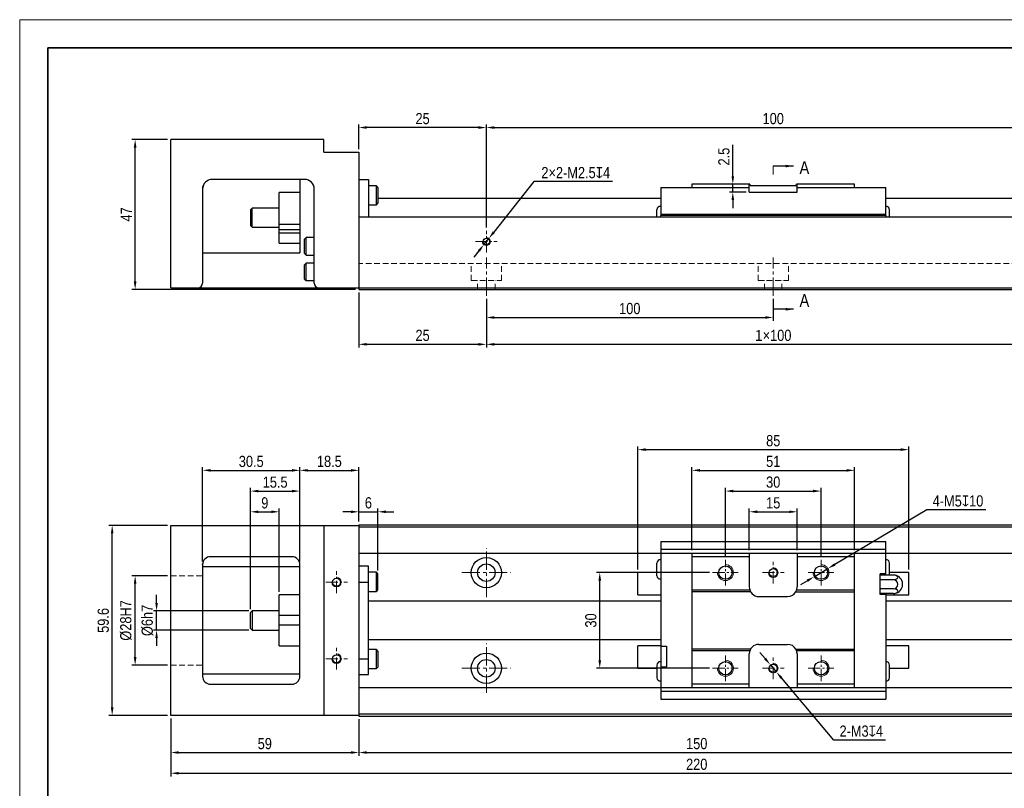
# Model space of a CAD drawing. Header units: millimetres. Extents: x 100 to 3612, y -424 to 856.
# Tile 5 of 45: x 100 to 409, y 161 to 402. Entities that reach past the tile are written whole.
import ezdxf

# ---------------------------------------------------------------- set-up
doc = ezdxf.new("R2010")
doc.units = ezdxf.units.MM
doc.linetypes.add('CENTER2', pattern=[28.575, 19.05, -3.175, 3.175, -3.175])
doc.linetypes.add('DASHED', pattern=[19.05, 12.7, -6.35])
doc.layers.get('Defpoints').update_dxf_attribs({"lineweight": 13})
for name, color, linetype, lineweight in [('小粗', 7, 'Continuous', 25), ('标注', 3, 'Continuous', 13), ('点划线', 1, 'CENTER2', 13), ('粗线', 7, 'Continuous', 35), ('细线', 7, 'Continuous', 13), ('虚线', 253, 'DASHED', 13)]:
    doc.layers.add(name, color=color, linetype=linetype, lineweight=lineweight)
doc.styles.add('3.5', font='ARIALN.TTF', dxfattribs={"height": 3.5})
doc.styles.add('7', font='ARIALN.TTF', dxfattribs={"height": 7})
doc.dimstyles.new('A4—对齐', dxfattribs={"dimtxt": 3.5, "dimasz": 2.5, "dimexe": 1, "dimexo": 1, "dimgap": 1, "dimtad": 1, "dimdec": 1, "dimzin": 9, "dimdsep": 46, "dimtxsty": '3.5', "dimcen": 2.5, "dimadec": 0, "dimazin": 0, "dimtm": 1e-09, "dimtfac": 1, "dimtdec": 1, "dimtmove": 0, "dimatfit": 3, "dimfxl": 0, "dimtolj": 1, "dimarcsym": 0})
doc.dimstyles.new('A4—水平', dxfattribs={"dimtxt": 3.5, "dimasz": 2.5, "dimexe": 2, "dimexo": 1, "dimgap": 1, "dimtad": 1, "dimtih": 1, "dimtoh": 1, "dimdec": 1, "dimzin": 12, "dimdsep": 46, "dimtxsty": '3.5', "dimcen": 2.5, "dimadec": 0, "dimazin": 0, "dimtm": 1e-09, "dimtfac": 1, "dimtdec": 1, "dimtmove": 0, "dimatfit": 3, "dimfxl": 0, "dimtolj": 1, "dimarcsym": 0})

# ---------------------------------------------------------------- blocks, each defined once
blk = doc.blocks.new('A4图框')
at = {"layer": '粗线'}
blk.add_lwpolyline([(5, 205), (292, 205), (292, 5), (5, 5)], close=True, dxfattribs=at)
at = {"layer": '细线'}
blk.add_lwpolyline([(0, 210), (297, 210), (297, 0), (0, 0)], close=True, dxfattribs=at)
blk = doc.blocks.new('*D5')
at = {"layer": 'Defpoints', "color": 0, "transparency": 16777216}
for p in [(136.22, 364.58), (147.39, 364.58), (206.39, 317.58)]:
    blk.add_point(p, dxfattribs=at)
at = {"layer": '标注', "color": 0, "lineweight": -2, "transparency": 16777216}
for p, q in [((146.39, 364.58), (135.22, 364.58)), ((136.22, 320.08), (136.22, 362.08)), ((205.39, 317.58), (135.22, 317.58))]:
    blk.add_line(p, q, dxfattribs=at)
at = {"layer": '标注', "color": 0, "transparency": 16777216}
for points in [[(135.8, 362.08), (136.63, 362.08), (136.22, 364.58)], [(135.8, 320.08), (136.63, 320.08), (136.22, 317.58)]]:
    blk.add_solid(points, dxfattribs=at)
at = {"layer": '标注', "color": 0, "transparency": 16777216, "insert": (133.47, 341.08), "char_height": 3.5, "attachment_point": 5, "rotation": 90, "style": '3.5'}
blk.add_mtext('\\A1;47', dxfattribs=at)
blk = doc.blocks.new('*D6')
at = {"layer": 'Defpoints', "color": 0, "transparency": 16777216}
for p in [(206.39, 368.34), (206.39, 360.58), (246.39, 335.99)]:
    blk.add_point(p, dxfattribs=at)
at = {"layer": '标注', "color": 0, "lineweight": -2, "transparency": 16777216}
for p, q in [((206.39, 361.58), (206.39, 369.34)), ((243.89, 368.34), (208.89, 368.34)), ((246.39, 336.99), (246.39, 369.34))]:
    blk.add_line(p, q, dxfattribs=at)
at = {"layer": '标注', "color": 0, "transparency": 16777216}
for points in [[(208.89, 368.76), (208.89, 367.93), (206.39, 368.34)], [(243.89, 368.76), (243.89, 367.93), (246.39, 368.34)]]:
    blk.add_solid(points, dxfattribs=at)
at = {"layer": '标注', "color": 0, "transparency": 16777216, "insert": (226.39, 371.13), "char_height": 3.5, "width": 11.7879, "attachment_point": 5, "style": '3.5'}
blk.add_mtext('\\A1;25', dxfattribs=at)
blk = doc.blocks.new('*D7')
at = {"layer": 'Defpoints', "color": 0, "transparency": 16777216}
for p in [(426.39, 368.34), (246.39, 335.99), (426.39, 335.99)]:
    blk.add_point(p, dxfattribs=at)
at = {"layer": '标注', "color": 0, "lineweight": -2, "transparency": 16777216}
for p, q in [((246.39, 336.99), (246.39, 369.34)), ((248.89, 368.34), (423.89, 368.34)), ((426.39, 336.99), (426.39, 369.34))]:
    blk.add_line(p, q, dxfattribs=at)
at = {"layer": '标注', "color": 0, "transparency": 16777216}
for points in [[(248.89, 368.76), (248.89, 367.93), (246.39, 368.34)], [(423.89, 368.76), (423.89, 367.93), (426.39, 368.34)]]:
    blk.add_solid(points, dxfattribs=at)
at = {"layer": '标注', "color": 0, "transparency": 16777216, "insert": (336.39, 371.13), "char_height": 3.5, "width": 18.6714, "attachment_point": 5, "style": '3.5'}
blk.add_mtext('\\A1;100', dxfattribs=at)
blk = doc.blocks.new('*D8')
at = {"layer": 'Defpoints', "color": 0, "transparency": 16777216}
for p in [(206.39, 317.58), (246.39, 315.58), (246.39, 300.35)]:
    blk.add_point(p, dxfattribs=at)
at = {"layer": '标注', "color": 0, "lineweight": -2, "transparency": 16777216}
for p, q in [((206.39, 316.58), (206.39, 299.35)), ((246.39, 314.58), (246.39, 299.35)), ((208.89, 300.35), (243.89, 300.35))]:
    blk.add_line(p, q, dxfattribs=at)
at = {"layer": '标注', "color": 0, "transparency": 16777216}
for points in [[(208.89, 300.76), (208.89, 299.93), (206.39, 300.35)], [(243.89, 300.76), (243.89, 299.93), (246.39, 300.35)]]:
    blk.add_solid(points, dxfattribs=at)
at = {"layer": '标注', "color": 0, "transparency": 16777216, "insert": (226.39, 303.14), "char_height": 3.5, "width": 10.0032, "attachment_point": 5, "style": '3.5'}
blk.add_mtext('\\A1;25', dxfattribs=at)
blk = doc.blocks.new('*D9')
at = {"layer": 'Defpoints', "color": 0, "transparency": 16777216}
for p in [(246.39, 315.58), (336.39, 315.58), (336.39, 308.76)]:
    blk.add_point(p, dxfattribs=at)
at = {"layer": '标注', "color": 0, "lineweight": -2, "transparency": 16777216}
for p, q in [((246.39, 314.58), (246.39, 307.76)), ((336.39, 314.58), (336.39, 307.76)), ((248.89, 308.76), (333.89, 308.76))]:
    blk.add_line(p, q, dxfattribs=at)
at = {"layer": '标注', "color": 0, "transparency": 16777216}
for points in [[(248.89, 309.18), (248.89, 308.35), (246.39, 308.76)], [(333.89, 309.18), (333.89, 308.35), (336.39, 308.76)]]:
    blk.add_solid(points, dxfattribs=at)
at = {"layer": '标注', "color": 0, "transparency": 16777216, "insert": (291.39, 311.55), "char_height": 3.5, "width": 11.0802, "attachment_point": 5, "style": '3.5'}
blk.add_mtext('\\A1;100', dxfattribs=at)
blk = doc.blocks.new('*D10')
at = {"layer": 'Defpoints', "color": 0, "transparency": 16777216}
for p in [(246.39, 315.58), (426.39, 315.58), (426.39, 300.35)]:
    blk.add_point(p, dxfattribs=at)
at = {"layer": '标注', "color": 0, "lineweight": -2, "transparency": 16777216}
for p, q in [((246.39, 314.58), (246.39, 299.35)), ((426.39, 314.58), (426.39, 299.35)), ((248.89, 300.35), (423.89, 300.35))]:
    blk.add_line(p, q, dxfattribs=at)
at = {"layer": '标注', "color": 0, "transparency": 16777216}
for points in [[(248.89, 300.76), (248.89, 299.93), (246.39, 300.35)], [(423.89, 300.76), (423.89, 299.93), (426.39, 300.35)]]:
    blk.add_solid(points, dxfattribs=at)
at = {"layer": '标注', "color": 0, "transparency": 16777216, "insert": (336.39, 303.14), "char_height": 3.5, "width": 20.1435, "attachment_point": 5, "style": '3.5'}
blk.add_mtext('\\A1;{\\fSimSun|b0|i0|c134|p34;1}×100', dxfattribs=at)
blk = doc.blocks.new('*D21')
at = {"layer": 'Defpoints', "color": 0, "transparency": 16777216}
for p in [(245.62, 331.61), (247.17, 333.56)]:
    blk.add_point(p, dxfattribs=at)
at = {"layer": '标注', "color": 0, "lineweight": -2, "transparency": 16777216}
for p, q in [((261.31, 351.39), (248.72, 335.52)), ((286, 351.39), (261.31, 351.39)), ((245.62, 331.61), (247.17, 333.56)), ((244.06, 329.65), (242.51, 327.69))]:
    blk.add_line(p, q, dxfattribs=at)
at = {"layer": '标注', "color": 0, "transparency": 16777216}
for points in [[(248.4, 335.78), (249.05, 335.26), (247.17, 333.56)], [(243.74, 329.91), (244.39, 329.39), (245.62, 331.61)]]:
    blk.add_solid(points, dxfattribs=at)
at = {"layer": '标注', "color": 0, "transparency": 16777216, "insert": (274.44, 354.18), "char_height": 3.5, "attachment_point": 5, "style": '3.5'}
blk.add_mtext('\\A1;2×2-M2.5{\\Fgdt|c134;x}4', dxfattribs=at)
blk = doc.blocks.new('*D22')
at = {"layer": 'Defpoints', "color": 0, "transparency": 16777216}
for p in [(212.39, 247.81), (206.39, 243.73), (212.39, 228.35)]:
    blk.add_point(p, dxfattribs=at)
at = {"layer": '标注', "color": 0, "lineweight": -2, "transparency": 16777216}
for p, q in [((203.89, 247.81), (201.39, 247.81)), ((206.39, 244.73), (206.39, 248.81)), ((206.39, 247.81), (212.39, 247.81)), ((212.39, 229.35), (212.39, 248.81)), ((214.89, 247.81), (217.39, 247.81))]:
    blk.add_line(p, q, dxfattribs=at)
at = {"layer": '标注', "color": 0, "transparency": 16777216}
for points in [[(203.89, 248.23), (203.89, 247.4), (206.39, 247.81)], [(214.89, 248.23), (214.89, 247.4), (212.39, 247.81)]]:
    blk.add_solid(points, dxfattribs=at)
at = {"layer": '标注', "color": 0, "transparency": 16777216, "insert": (209.39, 250.6), "char_height": 3.5, "attachment_point": 5, "style": '3.5'}
blk.add_mtext('\\A1;6', dxfattribs=at)
blk = doc.blocks.new('*D23')
at = {"layer": 'Defpoints', "color": 0, "transparency": 16777216}
for p in [(142.94, 216.73), (172.89, 216.73), (172.89, 210.73)]:
    blk.add_point(p, dxfattribs=at)
at = {"layer": '标注', "color": 0, "lineweight": -2, "transparency": 16777216}
for p, q in [((142.94, 219.23), (142.94, 221.73)), ((171.89, 216.73), (141.94, 216.73)), ((142.94, 210.73), (142.94, 216.73)), ((171.89, 210.73), (141.94, 210.73)), ((142.94, 208.23), (142.94, 205.73))]:
    blk.add_line(p, q, dxfattribs=at)
at = {"layer": '标注', "color": 0, "transparency": 16777216}
for points in [[(142.53, 219.23), (143.36, 219.23), (142.94, 216.73)], [(142.53, 208.23), (143.36, 208.23), (142.94, 210.73)]]:
    blk.add_solid(points, dxfattribs=at)
at = {"layer": '标注', "color": 0, "transparency": 16777216, "insert": (140.06, 213.73), "char_height": 3.5, "attachment_point": 5, "rotation": 90, "style": '3.5'}
blk.add_mtext('\\A1;%%C6h7', dxfattribs=at)
blk = doc.blocks.new('*D24')
at = {"layer": 'Defpoints', "color": 0, "transparency": 16777216}
for p in [(136.22, 227.73), (147.39, 227.73), (147.39, 199.73)]:
    blk.add_point(p, dxfattribs=at)
at = {"layer": '标注', "color": 0, "lineweight": -2, "transparency": 16777216}
for p, q in [((146.39, 227.73), (135.22, 227.73)), ((136.22, 202.23), (136.22, 225.23)), ((146.39, 199.73), (135.22, 199.73))]:
    blk.add_line(p, q, dxfattribs=at)
at = {"layer": '标注', "color": 0, "transparency": 16777216}
for points in [[(135.8, 225.23), (136.64, 225.23), (136.22, 227.73)], [(135.8, 202.23), (136.64, 202.23), (136.22, 199.73)]]:
    blk.add_solid(points, dxfattribs=at)
at = {"layer": '标注', "color": 0, "transparency": 16777216, "insert": (133.34, 213.73), "char_height": 3.5, "attachment_point": 5, "rotation": 90, "style": '3.5'}
blk.add_mtext('\\A1;%%C28H7', dxfattribs=at)
blk = doc.blocks.new('*D25')
at = {"layer": 'Defpoints', "color": 0, "transparency": 16777216}
for p in [(129.01, 243.53), (147.39, 243.53), (147.39, 183.93)]:
    blk.add_point(p, dxfattribs=at)
at = {"layer": '标注', "color": 0, "lineweight": -2, "transparency": 16777216}
for p, q in [((146.39, 243.53), (128.01, 243.53)), ((129.01, 186.43), (129.01, 241.03)), ((146.39, 183.93), (128.01, 183.93))]:
    blk.add_line(p, q, dxfattribs=at)
at = {"layer": '标注', "color": 0, "transparency": 16777216}
for points in [[(128.6, 241.03), (129.43, 241.03), (129.01, 243.53)], [(128.6, 186.43), (129.43, 186.43), (129.01, 183.93)]]:
    blk.add_solid(points, dxfattribs=at)
at = {"layer": '标注', "color": 0, "transparency": 16777216, "insert": (126.23, 213.73), "char_height": 3.5, "attachment_point": 5, "rotation": 90, "style": '3.5'}
blk.add_mtext('\\A1;59.6', dxfattribs=at)
blk = doc.blocks.new('*D26')
at = {"layer": 'Defpoints', "color": 0, "transparency": 16777216}
for p in [(147.39, 183.93), (206.39, 183.73), (206.39, 172.3)]:
    blk.add_point(p, dxfattribs=at)
at = {"layer": '标注', "color": 0, "lineweight": -2, "transparency": 16777216}
for p, q in [((147.39, 182.93), (147.39, 171.3)), ((206.39, 182.73), (206.39, 171.3)), ((149.89, 172.3), (203.89, 172.3))]:
    blk.add_line(p, q, dxfattribs=at)
at = {"layer": '标注', "color": 0, "transparency": 16777216}
for points in [[(149.89, 172.71), (149.89, 171.88), (147.39, 172.3)], [(203.89, 172.71), (203.89, 171.88), (206.39, 172.3)]]:
    blk.add_solid(points, dxfattribs=at)
at = {"layer": '标注', "color": 0, "transparency": 16777216, "insert": (176.89, 175.08), "char_height": 3.5, "attachment_point": 5, "style": '3.5'}
blk.add_mtext('\\A1;59', dxfattribs=at)
blk = doc.blocks.new('*D27')
at = {"layer": 'Defpoints', "color": 0, "transparency": 16777216}
for p in [(147.39, 183.93), (477.39, 184.43), (477.39, 165.8)]:
    blk.add_point(p, dxfattribs=at)
at = {"layer": '标注', "color": 0, "lineweight": -2, "transparency": 16777216}
for p, q in [((147.39, 182.93), (147.39, 164.8)), ((477.39, 183.43), (477.39, 164.8)), ((149.89, 165.8), (474.89, 165.8))]:
    blk.add_line(p, q, dxfattribs=at)
at = {"layer": '标注', "color": 0, "transparency": 16777216}
for points in [[(149.89, 166.21), (149.89, 165.38), (147.39, 165.8)], [(474.89, 166.21), (474.89, 165.38), (477.39, 165.8)]]:
    blk.add_solid(points, dxfattribs=at)
at = {"layer": '标注', "color": 0, "transparency": 16777216, "insert": (312.39, 168.58), "char_height": 3.5, "width": 25.9299, "attachment_point": 5, "style": '3.5'}
blk.add_mtext('\\A1;220', dxfattribs=at)
blk = doc.blocks.new('*D28')
at = {"layer": 'Defpoints', "color": 0, "transparency": 16777216}
for p in [(206.39, 183.73), (466.39, 183.73), (466.39, 172.3)]:
    blk.add_point(p, dxfattribs=at)
at = {"layer": '标注', "color": 0, "lineweight": -2, "transparency": 16777216}
for p, q in [((206.39, 182.73), (206.39, 171.3)), ((466.39, 182.73), (466.39, 171.3)), ((208.89, 172.3), (463.89, 172.3))]:
    blk.add_line(p, q, dxfattribs=at)
at = {"layer": '标注', "color": 0, "transparency": 16777216}
for points in [[(208.89, 172.71), (208.89, 171.88), (206.39, 172.3)], [(463.89, 172.71), (463.89, 171.88), (466.39, 172.3)]]:
    blk.add_solid(points, dxfattribs=at)
at = {"layer": '标注', "color": 0, "transparency": 16777216, "insert": (312.39, 175.08), "char_height": 3.5, "width": 18.7578, "attachment_point": 5, "style": '3.5'}
blk.add_mtext('\\A1;150', dxfattribs=at)
blk = doc.blocks.new('*D29')
at = {"layer": 'Defpoints', "color": 0, "transparency": 16777216}
for p in [(181.39, 247.81), (181.39, 221.73), (172.39, 216.23)]:
    blk.add_point(p, dxfattribs=at)
at = {"layer": '标注', "color": 0, "lineweight": -2, "transparency": 16777216}
for p, q in [((172.39, 217.23), (172.39, 248.81)), ((174.89, 247.81), (178.89, 247.81)), ((181.39, 222.73), (181.39, 248.81))]:
    blk.add_line(p, q, dxfattribs=at)
at = {"layer": '标注', "color": 0, "transparency": 16777216}
for points in [[(174.89, 248.23), (174.89, 247.4), (172.39, 247.81)], [(178.89, 248.23), (178.89, 247.4), (181.39, 247.81)]]:
    blk.add_solid(points, dxfattribs=at)
at = {"layer": '标注', "color": 0, "transparency": 16777216, "insert": (176.89, 250.6), "char_height": 3.5, "attachment_point": 5, "style": '3.5'}
blk.add_mtext('\\A1;9', dxfattribs=at)
blk = doc.blocks.new('*D30')
at = {"layer": 'Defpoints', "color": 0, "transparency": 16777216}
for p in [(187.89, 254.31), (187.89, 231.23), (172.39, 216.23)]:
    blk.add_point(p, dxfattribs=at)
at = {"layer": '标注', "color": 0, "lineweight": -2, "transparency": 16777216}
for p, q in [((172.39, 217.23), (172.39, 255.31)), ((174.89, 254.31), (185.39, 254.31)), ((187.89, 232.23), (187.89, 255.31))]:
    blk.add_line(p, q, dxfattribs=at)
at = {"layer": '标注', "color": 0, "transparency": 16777216}
for points in [[(174.89, 254.73), (174.89, 253.9), (172.39, 254.31)], [(185.39, 254.73), (185.39, 253.9), (187.89, 254.31)]]:
    blk.add_solid(points, dxfattribs=at)
at = {"layer": '标注', "color": 0, "transparency": 16777216, "insert": (180.14, 257.1), "char_height": 3.5, "attachment_point": 5, "style": '3.5'}
blk.add_mtext('\\A1;15.5', dxfattribs=at)
blk = doc.blocks.new('*D31')
at = {"layer": 'Defpoints', "color": 0, "transparency": 16777216}
for p in [(187.89, 260.81), (157.39, 231.23), (187.89, 231.23)]:
    blk.add_point(p, dxfattribs=at)
at = {"layer": '标注', "color": 0, "lineweight": -2, "transparency": 16777216}
for p, q in [((157.39, 232.23), (157.39, 261.81)), ((159.89, 260.81), (185.39, 260.81)), ((187.89, 232.23), (187.89, 261.81))]:
    blk.add_line(p, q, dxfattribs=at)
at = {"layer": '标注', "color": 0, "transparency": 16777216}
for points in [[(159.89, 261.23), (159.89, 260.4), (157.39, 260.81)], [(185.39, 261.23), (185.39, 260.4), (187.89, 260.81)]]:
    blk.add_solid(points, dxfattribs=at)
at = {"layer": '标注', "color": 0, "transparency": 16777216, "insert": (172.64, 263.6), "char_height": 3.5, "attachment_point": 5, "style": '3.5'}
blk.add_mtext('\\A1;30.5', dxfattribs=at)
blk = doc.blocks.new('*D32')
at = {"layer": 'Defpoints', "color": 0, "transparency": 16777216}
for p in [(206.39, 260.81), (206.39, 243.73), (187.89, 231.23)]:
    blk.add_point(p, dxfattribs=at)
at = {"layer": '标注', "color": 0, "lineweight": -2, "transparency": 16777216}
for p, q in [((187.89, 232.23), (187.89, 261.81)), ((190.39, 260.81), (203.89, 260.81)), ((206.39, 244.73), (206.39, 261.81))]:
    blk.add_line(p, q, dxfattribs=at)
at = {"layer": '标注', "color": 0, "transparency": 16777216}
for points in [[(190.39, 261.23), (190.39, 260.4), (187.89, 260.81)], [(203.89, 261.23), (203.89, 260.4), (206.39, 260.81)]]:
    blk.add_solid(points, dxfattribs=at)
at = {"layer": '标注', "color": 0, "transparency": 16777216, "insert": (197.14, 263.6), "char_height": 3.5, "attachment_point": 5, "style": '3.5'}
blk.add_mtext('\\A1;18.5', dxfattribs=at)
blk = doc.blocks.new('*D33')
at = {"layer": 'Defpoints', "color": 0, "transparency": 16777216}
for p in [(351.39, 254.31), (321.39, 232.78), (351.39, 232.78)]:
    blk.add_point(p, dxfattribs=at)
at = {"layer": '标注', "color": 0, "lineweight": -2, "transparency": 16777216}
for p, q in [((321.39, 233.78), (321.39, 255.31)), ((323.89, 254.31), (348.89, 254.31)), ((351.39, 233.78), (351.39, 255.31))]:
    blk.add_line(p, q, dxfattribs=at)
at = {"layer": '标注', "color": 0, "transparency": 16777216}
for points in [[(323.89, 254.73), (323.89, 253.9), (321.39, 254.31)], [(348.89, 254.73), (348.89, 253.9), (351.39, 254.31)]]:
    blk.add_solid(points, dxfattribs=at)
at = {"layer": '标注', "color": 0, "transparency": 16777216, "insert": (336.39, 257.1), "char_height": 3.5, "attachment_point": 5, "style": '3.5'}
blk.add_mtext('\\A1;30', dxfattribs=at)
blk = doc.blocks.new('*D34')
at = {"layer": 'Defpoints', "color": 0, "transparency": 16777216}
for p in [(378.89, 267.31), (293.89, 228.73), (378.89, 228.73)]:
    blk.add_point(p, dxfattribs=at)
at = {"layer": '标注', "color": 0, "lineweight": -2, "transparency": 16777216}
for p, q in [((293.89, 229.73), (293.89, 268.31)), ((296.39, 267.31), (376.39, 267.31)), ((378.89, 229.73), (378.89, 268.31))]:
    blk.add_line(p, q, dxfattribs=at)
at = {"layer": '标注', "color": 0, "transparency": 16777216}
for points in [[(296.39, 267.73), (296.39, 266.9), (293.89, 267.31)], [(376.39, 267.73), (376.39, 266.9), (378.89, 267.31)]]:
    blk.add_solid(points, dxfattribs=at)
at = {"layer": '标注', "color": 0, "transparency": 16777216, "insert": (336.39, 270.1), "char_height": 3.5, "attachment_point": 5, "style": '3.5'}
blk.add_mtext('\\A1;85', dxfattribs=at)
blk = doc.blocks.new('*D35')
at = {"layer": 'Defpoints', "color": 0, "transparency": 16777216}
for p in [(323.71, 350.58), (328.89, 350.58), (328.89, 348.08)]:
    blk.add_point(p, dxfattribs=at)
at = {"layer": '标注', "color": 0, "lineweight": -2, "transparency": 16777216}
for p, q in [((323.71, 353.08), (323.71, 362.88)), ((327.89, 350.58), (322.71, 350.58)), ((323.71, 348.08), (323.71, 350.58)), ((327.89, 348.08), (322.71, 348.08)), ((323.71, 345.58), (323.71, 343.08))]:
    blk.add_line(p, q, dxfattribs=at)
at = {"layer": '标注', "color": 0, "transparency": 16777216}
for points in [[(323.29, 353.08), (324.12, 353.08), (323.71, 350.58)], [(323.29, 345.58), (324.12, 345.58), (323.71, 348.08)]]:
    blk.add_solid(points, dxfattribs=at)
at = {"layer": '标注', "color": 0, "transparency": 16777216, "insert": (320.92, 359.23), "char_height": 3.5, "attachment_point": 5, "rotation": 90, "style": '3.5'}
blk.add_mtext('\\A1;2.5', dxfattribs=at)
blk = doc.blocks.new('*D36')
at = {"layer": 'Defpoints', "color": 0, "transparency": 16777216}
for p in [(281.97, 228.73), (317.35, 228.73), (317.35, 198.73)]:
    blk.add_point(p, dxfattribs=at)
at = {"layer": '标注', "color": 0, "lineweight": -2, "transparency": 16777216}
for p, q in [((316.35, 228.73), (280.97, 228.73)), ((281.97, 201.23), (281.97, 226.23)), ((316.35, 198.73), (280.97, 198.73))]:
    blk.add_line(p, q, dxfattribs=at)
at = {"layer": '标注', "color": 0, "transparency": 16777216}
for points in [[(281.55, 226.23), (282.39, 226.23), (281.97, 228.73)], [(281.55, 201.23), (282.39, 201.23), (281.97, 198.73)]]:
    blk.add_solid(points, dxfattribs=at)
at = {"layer": '标注', "color": 0, "transparency": 16777216, "insert": (279.18, 213.73), "char_height": 3.5, "attachment_point": 5, "rotation": 90, "style": '3.5'}
blk.add_mtext('\\A1;30', dxfattribs=at)
blk = doc.blocks.new('*D37')
at = {"layer": 'Defpoints', "color": 0, "transparency": 16777216}
for p in [(343.89, 247.81), (328.89, 234.73), (343.89, 234.73)]:
    blk.add_point(p, dxfattribs=at)
at = {"layer": '标注', "color": 0, "lineweight": -2, "transparency": 16777216}
for p, q in [((328.89, 235.73), (328.89, 248.81)), ((331.39, 247.81), (341.39, 247.81)), ((343.89, 235.73), (343.89, 248.81))]:
    blk.add_line(p, q, dxfattribs=at)
at = {"layer": '标注', "color": 0, "transparency": 16777216}
for points in [[(331.39, 248.23), (331.39, 247.4), (328.89, 247.81)], [(341.39, 248.23), (341.39, 247.4), (343.89, 247.81)]]:
    blk.add_solid(points, dxfattribs=at)
at = {"layer": '标注', "color": 0, "transparency": 16777216, "insert": (336.39, 250.6), "char_height": 3.5, "attachment_point": 5, "style": '3.5'}
blk.add_mtext('\\A1;15', dxfattribs=at)
blk = doc.blocks.new('*D38')
at = {"layer": 'Defpoints', "color": 0, "transparency": 16777216}
for p in [(361.89, 260.81), (310.89, 234.73), (361.89, 234.73)]:
    blk.add_point(p, dxfattribs=at)
at = {"layer": '标注', "color": 0, "lineweight": -2, "transparency": 16777216}
for p, q in [((310.89, 235.73), (310.89, 261.81)), ((313.39, 260.81), (359.39, 260.81)), ((361.89, 235.73), (361.89, 261.81))]:
    blk.add_line(p, q, dxfattribs=at)
at = {"layer": '标注', "color": 0, "transparency": 16777216}
for points in [[(313.39, 261.23), (313.39, 260.4), (310.89, 260.81)], [(359.39, 261.23), (359.39, 260.4), (361.89, 260.81)]]:
    blk.add_solid(points, dxfattribs=at)
at = {"layer": '标注', "color": 0, "transparency": 16777216, "insert": (336.39, 263.6), "char_height": 3.5, "attachment_point": 5, "style": '3.5'}
blk.add_mtext('\\A1;51', dxfattribs=at)
blk = doc.blocks.new('*D39')
at = {"layer": 'Defpoints', "color": 0, "transparency": 16777216}
for p in [(353.55, 230.01), (349.24, 227.46)]:
    blk.add_point(p, dxfattribs=at)
at = {"layer": '标注', "color": 0, "lineweight": -2, "transparency": 16777216}
for p, q in [((384.6, 248.42), (355.7, 231.28)), ((403.12, 248.42), (384.6, 248.42)), ((349.24, 227.46), (353.55, 230.01)), ((347.09, 226.19), (344.94, 224.91))]:
    blk.add_line(p, q, dxfattribs=at)
at = {"layer": '标注', "color": 0, "transparency": 16777216}
for points in [[(355.48, 231.64), (355.91, 230.93), (353.55, 230.01)], [(346.88, 226.54), (347.31, 225.83), (349.24, 227.46)]]:
    blk.add_solid(points, dxfattribs=at)
at = {"layer": '标注', "color": 0, "transparency": 16777216, "insert": (394.36, 251.2), "char_height": 3.5, "attachment_point": 5, "style": '3.5'}
blk.add_mtext('\\A1;4-M5{\\Fgdt|c134;x}10', dxfattribs=at)
blk = doc.blocks.new('*D40')
at = {"layer": 'Defpoints', "color": 0, "transparency": 16777216}
for p in [(335.43, 199.88), (337.36, 197.59)]:
    blk.add_point(p, dxfattribs=at)
at = {"layer": '标注', "color": 0, "lineweight": -2, "transparency": 16777216}
for p, q in [((333.82, 201.79), (332.21, 203.71)), ((335.43, 199.88), (337.36, 197.59)), ((355.38, 176.21), (338.97, 195.68)), ((371.63, 176.21), (355.38, 176.21))]:
    blk.add_line(p, q, dxfattribs=at)
at = {"layer": '标注', "color": 0, "transparency": 16777216}
for points in [[(334.14, 202.06), (333.5, 201.52), (335.43, 199.88)], [(339.29, 195.94), (338.65, 195.41), (337.36, 197.59)]]:
    blk.add_solid(points, dxfattribs=at)
at = {"layer": '标注', "color": 0, "transparency": 16777216, "insert": (364.02, 178.99), "char_height": 3.5, "attachment_point": 5, "style": '3.5'}
blk.add_mtext('\\A1;2-M3{\\Fgdt|c134;x}4', dxfattribs=at)

msp = doc.modelspace()

# ---------------------------------------------------------------- linework, layer by layer
at = {"layer": '小粗'}
for p, q in [((195.39, 364.58), (147.39, 364.58)), ((147.39, 318.08), (147.39, 364.58)), ((195.39, 360.58), (195.39, 364.58)), ((195.39, 360.58), (206.39, 360.58)), ((206.39, 360.58), (206.39, 317.58)), ((157.39, 349.08), (157.39, 319.58)), ((189.39, 352.08), (160.39, 352.08)), ((187.89, 352.08), (187.89, 329.08)), ((192.39, 319.58), (192.39, 349.08)), ((206.39, 352.08), (209.39, 352.08)), ((209.39, 352.08), (209.39, 340.38)), ((211.89, 350.08), (209.39, 350.08)), ((212.39, 349.58), (211.89, 350.08)), ((211.89, 344.08), (211.89, 350.08)), ((212.39, 349.58), (212.39, 344.58)), ((301.09, 349.58), (328.89, 349.58)), ((301.09, 349.58), (301.09, 340.78)), ((329.07, 350.58), (310.89, 350.58)), ((310.89, 350.58), (310.89, 349.58)), ((328.89, 348.08), (328.89, 350.58)), ((343.49, 350.08), (329.3, 350.08)), ((361.89, 350.58), (343.72, 350.58)), ((343.89, 348.08), (343.89, 350.58)), ((343.89, 349.58), (371.69, 349.58)), ((361.89, 349.58), (361.89, 350.58)), ((371.69, 340.78), (371.69, 349.58)), ((187.89, 347.94), (181.39, 347.94)), ((181.39, 337.88), (181.39, 347.94)), ((301.1, 346.08), (212.4, 346.08)), ((328.89, 348.08), (343.89, 348.08)), ((466.39, 346.08), (371.69, 346.08)), ((172.89, 343.08), (172.39, 342.58)), ((181.39, 343.08), (172.89, 343.08)), ((172.89, 337.08), (172.89, 343.08)), ((209.39, 344.08), (211.89, 344.08)), ((211.89, 344.08), (212.39, 344.58)), ((172.39, 342.58), (172.39, 337.58)), ((206.39, 340.38), (466.39, 340.38)), ((299.89, 340.38), (299.89, 342.58)), ((371.69, 341.07), (301.09, 341.07)), ((301.09, 340.38), (301.09, 340.78)), ((371.69, 340.78), (301.09, 340.78)), ((371.69, 340.78), (371.69, 340.38)), ((372.89, 340.38), (372.89, 342.58)), ((172.39, 337.58), (172.89, 337.08)), ((172.89, 337.08), (181.39, 337.08)), ((181.39, 332.08), (181.39, 337.88)), ((187.89, 337.88), (181.39, 337.88)), ((181.39, 336.41), (187.89, 336.41)), ((187.89, 335.2), (181.39, 335.2)), ((189.89, 333.83), (189.39, 333.33)), ((192.39, 333.83), (189.89, 333.83)), ((189.89, 328.33), (189.89, 333.83)), ((181.39, 332.08), (187.89, 332.08)), ((189.39, 328.83), (189.39, 333.33)), ((157.39, 329.08), (187.89, 329.08)), ((189.39, 328.83), (189.89, 328.33)), ((189.89, 328.33), (192.39, 328.33)), ((189.89, 325.83), (189.39, 325.33)), ((189.39, 320.83), (189.39, 325.33)), ((192.39, 325.83), (189.89, 325.83)), ((189.89, 320.33), (189.89, 325.83)), ((189.39, 320.83), (189.89, 320.33)), ((189.89, 320.33), (192.39, 320.33)), ((147.39, 318.08), (477.39, 318.08)), ((206.39, 317.58), (466.39, 317.58)), ((147.39, 183.93), (147.39, 243.53)), ((147.39, 243.53), (206.39, 243.53)), ((195.39, 243.53), (195.39, 183.93)), ((206.39, 243.73), (466.39, 243.73)), ((206.39, 243.73), (206.39, 183.73)), ((206.39, 243.08), (466.39, 243.08)), ((301.09, 238.45), (301.09, 189.02)), ((301.09, 238.45), (371.69, 238.45)), ((371.69, 227.97), (371.69, 238.45)), ((371.69, 235.97), (301.09, 235.97)), ((185.39, 233.73), (159.89, 233.73)), ((466.39, 234.73), (206.39, 234.73)), ((299.89, 227.73), (299.89, 231.73)), ((310.89, 234.73), (310.89, 192.73)), ((328.89, 233.73), (310.89, 233.73)), ((328.89, 234.73), (328.89, 224.23)), ((343.89, 234.73), (343.89, 224.23)), ((361.89, 233.73), (343.89, 233.73)), ((361.89, 192.73), (361.89, 234.73)), ((372.89, 227.97), (372.89, 231.73)), ((157.39, 231.23), (157.39, 196.23)), ((187.89, 230.53), (157.39, 230.53)), ((187.89, 196.23), (187.89, 231.23)), ((209.39, 230.73), (206.39, 230.73)), ((209.39, 196.73), (209.39, 230.73)), ((211.89, 228.85), (209.39, 228.85)), ((212.39, 228.35), (211.89, 228.85)), ((211.89, 222.85), (211.89, 228.85)), ((299.89, 228.73), (293.89, 228.73)), ((293.89, 221.73), (293.89, 228.73)), ((378.89, 228.73), (372.89, 228.73)), ((378.89, 221.73), (378.89, 228.73)), ((206.39, 225.78), (209.39, 225.78)), ((212.39, 223.35), (212.39, 228.35)), ((369.89, 221.83), (369.89, 228.33)), ((371.69, 228.33), (369.89, 228.33)), ((374.1, 227.97), (369.89, 227.97)), ((369.89, 226.53), (374.09, 226.53)), ((376.89, 225.79), (376.89, 224.38)), ((209.39, 222.85), (211.89, 222.85)), ((211.89, 222.85), (212.39, 223.35)), ((329.07, 223.23), (310.89, 223.23)), ((329.3, 222.73), (310.89, 222.73)), ((343.49, 222.73), (361.89, 222.73)), ((361.89, 223.23), (343.72, 223.23)), ((374.1, 223.64), (369.89, 223.64)), ((187.89, 221.73), (181.39, 221.73)), ((181.39, 205.73), (181.39, 221.73)), ((301.1, 219.73), (209.39, 219.73)), ((293.89, 221.73), (301.09, 221.73)), ((331.89, 221.23), (340.89, 221.23)), ((374.09, 222.2), (369.89, 222.2)), ((371.69, 221.83), (369.89, 221.83)), ((371.69, 222.2), (371.69, 189.02)), ((371.69, 221.73), (378.89, 221.73)), ((466.39, 219.73), (371.69, 219.73)), ((172.89, 216.73), (172.39, 216.23)), ((172.39, 211.23), (172.39, 216.23)), ((181.39, 216.73), (172.89, 216.73)), ((172.89, 216.73), (172.89, 210.73)), ((187.89, 215.23), (181.39, 215.23)), ((172.39, 211.23), (172.89, 210.73)), ((172.89, 210.73), (181.39, 210.73)), ((187.89, 212.23), (181.39, 212.23)), ((209.39, 207.73), (301.1, 207.73)), ((371.69, 207.73), (466.39, 207.73)), ((181.39, 205.73), (187.89, 205.73)), ((211.89, 204.61), (209.39, 204.61)), ((212.39, 204.11), (211.89, 204.61)), ((211.89, 198.61), (211.89, 204.61)), ((212.39, 204.11), (212.39, 199.11)), ((301.09, 205.73), (293.89, 205.73)), ((293.89, 198.73), (293.89, 205.73)), ((301.09, 205.63), (302.89, 205.63)), ((302.89, 205.63), (302.89, 199.13)), ((329.3, 204.73), (310.89, 204.73)), ((329.07, 204.23), (310.89, 204.23)), ((331.89, 206.23), (340.89, 206.23)), ((343.49, 204.73), (361.89, 204.73)), ((361.89, 204.23), (343.72, 204.23)), ((378.89, 205.73), (371.69, 205.73)), ((378.89, 198.73), (378.89, 205.73)), ((206.39, 201.69), (209.39, 201.69)), ((328.89, 192.73), (328.89, 203.23)), ((343.89, 203.23), (343.89, 192.73)), ((209.39, 198.61), (211.89, 198.61)), ((211.89, 198.61), (212.39, 199.11)), ((293.89, 198.73), (299.89, 198.73)), ((299.89, 199.73), (299.89, 195.73)), ((301.09, 199.13), (302.89, 199.13)), ((372.89, 195.73), (372.89, 199.73)), ((372.89, 198.73), (378.89, 198.73)), ((157.39, 196.93), (187.89, 196.93)), ((206.39, 196.73), (209.39, 196.73)), ((159.89, 193.73), (185.39, 193.73)), ((206.39, 192.73), (466.39, 192.73)), ((328.89, 193.73), (310.89, 193.73)), ((361.89, 193.73), (343.89, 193.73)), ((301.09, 191.5), (371.69, 191.5)), ((301.09, 189.02), (371.69, 189.02)), ((206.39, 183.93), (147.39, 183.93)), ((466.39, 184.38), (206.39, 184.38)), ((206.39, 183.73), (466.39, 183.73))]:
    msp.add_line(p, q, dxfattribs=at)
for centre, radius in [((246.39, 332.58), 1.02), ((246.39, 228.73), 4.75), ((246.39, 228.73), 2.75), ((321.39, 228.73), 2.1), ((336.39, 228.73), 1.25), ((351.39, 228.73), 2.1), ((199.39, 225.73), 1.25), ((199.39, 201.73), 1.25), ((246.39, 198.73), 4.75), ((246.39, 198.73), 2.75), ((321.39, 198.73), 2.1), ((351.39, 198.73), 2.1), ((336.39, 198.73), 1.25)]:
    msp.add_circle(centre, radius, dxfattribs=at)
for centre, radius, start, end in [((160.39, 349.08), 3, 90, 180), ((189.39, 349.08), 3, 0, 90), ((331.89, 351.58), 3, 199.4712, 210), ((300.89, 342.58), 1, 78.463, 180.0001), ((371.89, 342.58), 1, 359.9999, 101.537), ((155.89, 319.58), 1.5, 270, 0), ((193.89, 319.58), 1.5, 180, 270), ((159.89, 231.23), 2.5, 90, 180), ((185.39, 231.23), 2.5, 0, 90), ((300.89, 231.73), 1, 78.463, 180.0001), ((371.89, 231.73), 1, 359.9999, 101.537), ((300.89, 227.73), 1, 179.9999, 281.537), ((374.09, 225.08), 1.44, 270.1017, 90.0043), ((374.09, 225.08), 2.89, 14.082, 89.9713), ((331.89, 224.23), 3, 180, 270), ((340.89, 224.23), 3, 270, 330), ((340.89, 224.23), 3, 340.5288, 0), ((374.09, 225.08), 2.89, 270, 345.918), ((331.89, 203.23), 3, 90, 180), ((340.89, 203.23), 3, 30, 90), ((340.89, 203.23), 3, 0, 19.4712), ((300.89, 199.73), 1, 78.463, 180.0001), ((371.89, 199.73), 1, 359.9999, 101.537), ((159.89, 196.23), 2.5, 180, 270), ((185.39, 196.23), 2.5, 270, 0), ((300.89, 195.73), 1, 179.9999, 281.537), ((371.89, 195.73), 1, 258.463, 0.0001)]:
    msp.add_arc(centre, radius, start, end, dxfattribs=at)
for centre, major_axis, ratio, start_param, end_param in [((340.89, 351.58), (-2.74, 1.21), 1, 3.034044, 3.217806), ((374.09, 227.25), (1.44, 0), 0.5, 4.712313, 7.852981), ((340.89, 224.23), (3, 0), 1, 5.759587, 5.943348), ((374.09, 222.92), (-1.44, 0), 0.5, 1.570197, 4.710613), ((340.89, 203.23), (3, 0), 1, 0.339837, 0.523599)]:
    msp.add_ellipse(centre, major_axis=major_axis, ratio=ratio, start_param=start_param, end_param=end_param, dxfattribs=at)
for points, knots in [([(157.42, 349.44), (157.42, 349.48), (157.43, 349.52), (157.44, 349.6), (157.44, 349.63), (157.45, 349.67), (157.46, 349.69), (157.46, 349.72), (157.47, 349.73), (157.48, 349.81), (157.5, 349.88), (157.53, 349.98), (157.54, 350), (157.55, 350.04), (157.57, 350.09), (157.59, 350.15), (157.61, 350.19)], [0, 0, 0, 0, 0.25, 0.25, 0.375, 0.375, 0.4375, 0.4375, 0.5, 0.5, 0.75, 0.75, 0.8125, 0.8125, 0.875, 1, 1, 1, 1]), ([(157.61, 232.24), (157.62, 232.27), (157.63, 232.29), (157.63, 232.3), (157.63, 232.3), (157.64, 232.3), (157.64, 232.31), (157.64, 232.31)], [0, 0, 0, 0, 0.685618, 0.685618, 0.857023, 0.857023, 1, 1, 1, 1]), ([(157.64, 195.16), (157.64, 195.16), (157.64, 195.16), (157.63, 195.17), (157.63, 195.17), (157.63, 195.18), (157.62, 195.2), (157.61, 195.23)], [0, 0, 0, 0, 0.142582, 0.142582, 0.314065, 0.314065, 1, 1, 1, 1])]:
    msp.add_open_spline(points, degree=3, knots=knots, dxfattribs=at)
msp.add_open_spline([(157.39, 231.23), (157.39, 231.27), (157.4, 231.34), (157.4, 231.45), (157.41, 231.52), (157.42, 231.56)], degree=3, dxfattribs=at)
at = {"layer": '标注', "const_width": 0.3}
for points in [[(336.39, 353.6), (336.39, 356.26)], [(336.39, 311.34), (336.39, 313.99)]]:
    msp.add_lwpolyline(points, dxfattribs=at)
at = {"layer": '标注'}
for centre, radius in [((246.39, 332.58), 1.25), ((321.39, 228.73), 2.5), ((336.39, 228.73), 1.5), ((351.39, 228.73), 2.5), ((199.39, 225.73), 1.5), ((199.39, 201.73), 1.5), ((321.39, 198.73), 2.5), ((351.39, 198.73), 2.5), ((336.39, 198.73), 1.5)]:
    msp.add_arc(centre, radius, 180, 90, dxfattribs=at)
at = {"layer": '点划线', "ltscale": 0.2}
for p, q in [((246.39, 329.18), (246.39, 335.99)), ((242.99, 332.58), (249.8, 332.58)), ((321.39, 224.69), (321.39, 232.78)), ((336.39, 225.33), (336.39, 232.14)), ((351.39, 224.69), (351.39, 232.78)), ((199.39, 222.33), (199.39, 229.14)), ((317.35, 228.73), (325.44, 228.73)), ((332.99, 228.73), (339.8, 228.73)), ((347.35, 228.73), (355.44, 228.73)), ((195.99, 225.73), (202.8, 225.73)), ((199.39, 198.33), (199.39, 205.14)), ((195.99, 201.73), (202.8, 201.73)), ((321.39, 194.69), (321.39, 202.78)), ((336.39, 195.33), (336.39, 202.14)), ((351.39, 194.69), (351.39, 202.78)), ((317.35, 198.73), (325.44, 198.73)), ((332.99, 198.73), (339.8, 198.73)), ((347.35, 198.73), (355.44, 198.73))]:
    msp.add_line(p, q, dxfattribs=at)
at = {"layer": '点划线', "ltscale": 0.3}
for p, q in [((246.39, 315.58), (246.39, 327.58)), ((336.39, 315.58), (336.39, 327.58)), ((246.39, 221.02), (246.39, 236.45)), ((238.68, 228.73), (254.11, 228.73)), ((246.39, 191.02), (246.39, 206.45)), ((238.68, 198.73), (254.11, 198.73))]:
    msp.add_line(p, q, dxfattribs=at)
at = {"layer": '虚线', "ltscale": 0.14}
for p, q in [((466.39, 325.73), (206.39, 325.73)), ((241.64, 320.38), (241.64, 325.73)), ((251.14, 320.38), (251.14, 325.58)), ((331.64, 320.38), (331.64, 325.73)), ((341.14, 320.38), (341.14, 325.58)), ((241.64, 320.38), (251.14, 320.38)), ((243.64, 317.58), (243.64, 320.38)), ((249.14, 317.58), (249.14, 320.38)), ((331.64, 320.38), (341.14, 320.38)), ((333.64, 317.58), (333.64, 320.38)), ((339.14, 317.58), (339.14, 320.38)), ((147.39, 227.73), (157.39, 227.73)), ((147.39, 199.73), (157.39, 199.73))]:
    msp.add_line(p, q, dxfattribs=at)

# ---------------------------------------------------------------- block references
at = {"layer": '标注', "xscale": 1.772264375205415, "yscale": 1.772264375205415, "zscale": 1.772264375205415}
msp.add_blockref('A4图框', (100, 30), dxfattribs=at)

# ---------------------------------------------------------------- texts
at = {"layer": '标注', "char_height": 4, "attachment_point": 1, "style": '7'}
for insert in [(344.64, 357.78), (344.64, 316.09)]:
    msp.add_mtext_dynamic_manual_height_columns('A', width=8.7359, gutter_width=35, heights=[0], dxfattribs=dict(at, insert=insert))

# ---------------------------------------------------------------- dimensions: what is measured, and where the dimension line sits
at = {"layer": '标注'}
for base, p1, p2, text, picture, middle in [((206.39, 368.34), (246.39, 335.99), (206.39, 360.58), '25', '*D6', (226.39, 371.13)), ((426.39, 368.34), (246.39, 335.99), (426.39, 335.99), '100', '*D7', (336.39, 371.13)), ((246.39, 300.35), (206.39, 317.58), (246.39, 315.58), '25', '*D8', (226.39, 303.14)), ((336.39, 308.76), (246.39, 315.58), (336.39, 315.58), '100', '*D9', (291.39, 311.55)), ((426.39, 300.35), (246.39, 315.58), (426.39, 315.58), '{\\fSimSun|b0|i0|c134|p34;1}×100', '*D10', (336.39, 303.14))]:
    dim = msp.add_linear_dim(base=base, p1=p1, p2=p2, text=text, dimstyle='A4—对齐', dxfattribs=at)
    dim.commit()
    dim.dimension.update_dxf_attribs({"geometry": picture, "text_midpoint": middle})
for base, p1, p2, picture, middle in [((136.22, 364.58), (206.39, 317.58), (147.39, 364.58), '*D5', (133.47, 341.08)), ((323.71, 350.58), (328.89, 348.08), (328.89, 350.58), '*D35', (320.92, 359.23)), ((129.01, 243.53), (147.39, 183.93), (147.39, 243.53), '*D25', (126.23, 213.73)), ((281.97, 228.73), (317.35, 198.73), (317.35, 228.73), '*D36', (279.18, 213.73))]:
    dim = msp.add_linear_dim(base=base, p1=p1, p2=p2, angle=90, dimstyle='A4—对齐', dxfattribs=at)
    dim.commit()
    dim.dimension.update_dxf_attribs({"geometry": picture, "text_midpoint": middle})
for p1, p2, text, picture, middle in [((245.62, 331.61), (247.17, 333.56), '2×2-M2.5{\\Fgdt|c134;x}4', '*D21', (274.44, 351.39)), ((349.24, 227.46), (353.55, 230.01), '4-M5{\\Fgdt|c134;x}10', '*D39', (394.36, 248.42)), ((335.43, 199.88), (337.36, 197.59), '2-M3{\\Fgdt|c134;x}4', '*D40', (364.02, 176.21))]:
    dim = msp.add_diameter_dim_2p(p1=p1, p2=p2, text=text, dimstyle='A4—水平', dxfattribs=at)
    dim.commit()
    dim.dimension.update_dxf_attribs({"geometry": picture, "text_midpoint": middle, "dimtype": 163})
for base, p1, p2, picture, middle in [((378.89, 267.31), (293.89, 228.73), (378.89, 228.73), '*D34', (336.39, 267.31)), ((351.39, 254.31), (321.39, 232.78), (351.39, 232.78), '*D33', (336.39, 254.31))]:
    dim = msp.add_linear_dim(base=base, p1=p1, p2=p2, dimstyle='A4—对齐', dxfattribs=at)
    dim.commit()
    dim.dimension.update_dxf_attribs({"geometry": picture, "text_midpoint": middle, "dimtype": 160})
for base, p1, p2, picture, middle in [((187.89, 260.81), (157.39, 231.23), (187.89, 231.23), '*D31', (172.64, 263.6)), ((206.39, 260.81), (187.89, 231.23), (206.39, 243.73), '*D32', (197.14, 263.6)), ((361.89, 260.81), (310.89, 234.73), (361.89, 234.73), '*D38', (336.39, 263.6)), ((187.89, 254.31), (172.39, 216.23), (187.89, 231.23), '*D30', (180.14, 257.1)), ((181.39, 247.81), (172.39, 216.23), (181.39, 221.73), '*D29', (176.89, 250.6)), ((212.39, 247.81), (206.39, 243.73), (212.39, 228.35), '*D22', (209.39, 250.6)), ((343.89, 247.81), (328.89, 234.73), (343.89, 234.73), '*D37', (336.39, 250.6)), ((206.39, 172.3), (147.39, 183.93), (206.39, 183.73), '*D26', (176.89, 175.08))]:
    dim = msp.add_linear_dim(base=base, p1=p1, p2=p2, dimstyle='A4—对齐', dxfattribs=at)
    dim.commit()
    dim.dimension.update_dxf_attribs({"geometry": picture, "text_midpoint": middle})
dim = msp.add_linear_dim(base=(136.22, 227.73), p1=(147.39, 199.73), p2=(147.39, 227.73), angle=90, text='%%C<>H7', dimstyle='A4—对齐', dxfattribs=at)
dim.commit()
dim.dimension.update_dxf_attribs({"geometry": '*D24', "text_midpoint": (133.34, 213.73)})
dim = msp.add_linear_dim(base=(142.94, 216.73), p1=(172.89, 210.73), p2=(172.89, 216.73), angle=90, text='%%C<>h7', dimstyle='A4—对齐', dxfattribs=at)
dim.commit()
dim.dimension.update_dxf_attribs({"geometry": '*D23', "text_midpoint": (142.94, 213.73), "dimtype": 160})
for base, p1, p2, text, picture, middle in [((477.39, 165.8), (147.39, 183.93), (477.39, 184.43), '220', '*D27', (312.39, 165.8)), ((466.39, 172.3), (206.39, 183.73), (466.39, 183.73), '150', '*D28', (312.39, 172.3))]:
    dim = msp.add_linear_dim(base=base, p1=p1, p2=p2, text=text, dimstyle='A4—对齐', dxfattribs=at)
    dim.commit()
    dim.dimension.update_dxf_attribs({"geometry": picture, "text_midpoint": middle, "dimtype": 160})

# ---------------------------------------------------------------- leaders
for points in [[(342.79, 356.26), (336.39, 356.26)], [(342.79, 311.34), (336.39, 311.34)]]:
    msp.add_leader(points, dimstyle='A4—对齐', override={"dimgap": 1, "dimtad": 0}, dxfattribs=at)

doc.saveas('drawing.dxf')
